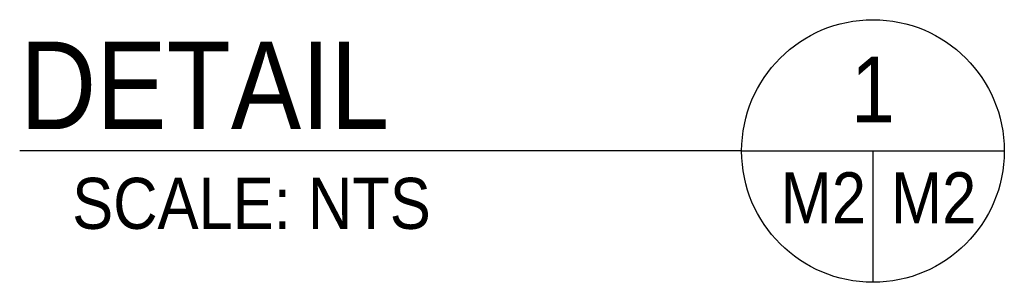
# Model space of a CAD drawing. Extents: x -80 to 3329, y 110 to 2744.
# Tile 4 of 6: x 2449 to 2719, y 1264 to 1336. Entities that reach past the tile are written whole.
import ezdxf
from ezdxf.enums import TextEntityAlignment as Align

# ---------------------------------------------------------------- set-up
doc = ezdxf.new("R2010")
doc.units = 0
doc.header["$LTSCALE"] = 192
doc.header["$MEASUREMENT"] = 0
doc.layers.add('S4', color=7, linetype='CONTINUOUS')
doc.styles.add('SX-FRAC', font='SX-FRAC.shx', dxfattribs={"width": 0.9, "height": 14})

msp = doc.modelspace()

# ---------------------------------------------------------------- linework, layer by layer
at = {"layer": 'S4', "color": 4}
msp.add_line((2646.62, 1299.72), (2448.69, 1299.72), dxfattribs=at)
at = {"layer": 'S4', "color": 3}
for p, q in [((2646.62, 1299.72), (2718.62, 1299.72)), ((2682.62, 1299.72), (2682.62, 1263.72))]:
    msp.add_line(p, q, dxfattribs=at)
at = {"layer": 'S4', "color": 4}
msp.add_circle((2682.62, 1299.72), 36, dxfattribs=at)

# ---------------------------------------------------------------- texts
at = {"layer": 'S4', "color": 4, "style": 'SX-FRAC', "width": 0.9}
for s, height, p in [('DETAIL', 24, (2499.38, 1317.72)), ('1', 18, (2682.62, 1316.57))]:
    msp.add_text(s, height=height, dxfattribs=at).set_placement(p, align=Align.MIDDLE)
at = {"layer": 'S4', "color": 2, "style": 'SX-FRAC', "width": 0.9}
msp.add_text('SCALE: NTS', height=14, dxfattribs=at).set_placement((2512.24, 1285.37), align=Align.MIDDLE)
for p in [(2657.31, 1279.87), (2687.54, 1279.87)]:
    msp.add_text('M2', height=14, dxfattribs=at).set_placement(p)

doc.saveas('drawing.dxf')
